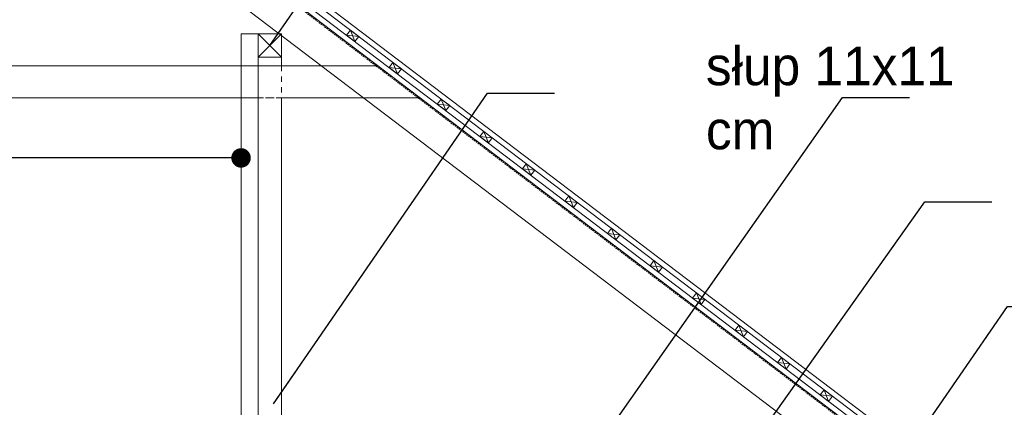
# Model space of a CAD drawing. Extents: x -547885 to -186295, y -25370 to 156194.
# Tile 115 of 256: x -479220 to -474610, y -3248 to -1434. Entities that reach past the tile are written whole.
import ezdxf

# ---------------------------------------------------------------- set-up
doc = ezdxf.new("R2010")
doc.units = 0
doc.header["$MEASUREMENT"] = 0
doc.linetypes.add('HIDDEN', pattern=[11.25, 7.5, -3.75])
doc.linetypes.add('Hidden Line', pattern=[50, 25, -25])
for name, color, linetype, lineweight in [('0_Nr_Pióra__21', 7, 'Continuous', 9), ('0_Nr_Pióra__5', 7, 'Continuous', 13), ('ARCH dach_Nr_Pióra__5', 7, 'Continuous', 13), ('Arch dachowki_Nr_Pióra__21', 7, 'Continuous', 9), ('Arch dachy_Nr_Pióra__5', 7, 'Continuous', 13), ('Arch konstrukcja dachu_Nr_Pióra__46', 5, 'Continuous', 13), ('INWENT KONST. DREWNIANA_Nr_Pióra__21', 7, 'Continuous', 9), ('INWENT OPISY_Nr_Pióra__21', 7, 'Continuous', 9)]:
    doc.layers.add(name, color=color, linetype=linetype, lineweight=lineweight)
doc.styles.add('GENERATED_STYLE_2', font='txt')
doc.styles.add('GENERATED_STYLE_5', font='txt')
doc.dimstyles.new('GENERATED_STYLE__11', dxfattribs={"dimtxt": 160.000002, "dimasz": 110.144928, "dimexe": 0.18, "dimexo": 40, "dimgap": 0.09, "dimtad": 1, "dimtih": 1, "dimtoh": 1, "dimdec": 0, "dimzin": 0, "dimdsep": 46, "dimtxsty": 'GENERATED_STYLE_2', "dimblk": 'ARROWHEAD_5', "dimblk1": 'ARROWHEAD_5', "dimblk2": 'ARROWHEAD_5', "dimcen": 0.09, "dimclrd": 7, "dimclre": 7, "dimclrt": 7, "dimazin": 0, "dimtfac": 1, "dimtdec": 4, "dimtmove": 0, "dimatfit": 3, "dimfxl": 0, "dimtolj": 1, "dimtzin": 0, "dimarcsym": 0})
doc.dimstyles.new('GENERATED_STYLE__14', dxfattribs={"dimtxt": 0.18, "dimasz": 182.4, "dimexe": 0.18, "dimexo": 0.0625, "dimgap": 0.09, "dimtad": 0, "dimtih": 1, "dimtoh": 1, "dimdec": 4, "dimzin": 0, "dimdsep": 46, "dimcen": 0.09, "dimadec": 0, "dimazin": 0, "dimtfac": 1, "dimtdec": 4, "dimtmove": 0, "dimatfit": 3, "dimldrblk": 'ARROWHEAD_5', "dimfxl": 0, "dimtolj": 1, "dimtzin": 0, "dimarcsym": 0})
doc.dimstyles.new('GENERATED_STYLE__15', dxfattribs={"dimtxt": 0.18, "dimasz": 182.4, "dimexe": 0.18, "dimexo": 0.0625, "dimgap": 0.09, "dimtad": 0, "dimtih": 1, "dimtoh": 1, "dimdec": 4, "dimzin": 0, "dimdsep": 46, "dimcen": 0.09, "dimadec": 0, "dimazin": 0, "dimtfac": 1, "dimtdec": 4, "dimtmove": 0, "dimatfit": 3, "dimldrblk": 'ARROWHEAD_11', "dimfxl": 0, "dimtolj": 1, "dimtzin": 0, "dimarcsym": 0})

# ---------------------------------------------------------------- blocks, each defined once
blk = doc.blocks.new('*D900')
at = {"layer": '0_Nr_Pióra__5', "linetype": 'Continuous'}
for points in [[(-487114, -4647.1), (-487024.5, -4720.8), (-487073.3, -4755.7)], [(-486719.4, -5819.6), (-486752.6, -5708.6), (-486692.6, -5706.8)]]:
    blk.add_hatch(color=256, dxfattribs=at).paths.add_polyline_path(points, flags=0)
for p, q in [((-487114, -4647.1), (-487024.5, -4720.8)), ((-487114, -4647.1), (-487073.3, -4755.7)), ((-487024.5, -4720.8), (-487073.3, -4755.7)), ((-486752.6, -5708.6), (-486692.6, -5706.8)), ((-486719.4, -5819.6), (-486752.6, -5708.6)), ((-486719.4, -5819.6), (-486692.6, -5706.8))]:
    blk.add_line(p, q, dxfattribs=at)
blk.add_arc((-488658.6, -5819.6), 1939.2, 3.3084, 33.8916, dxfattribs=at)
at = {"layer": '0_Nr_Pióra__21', "insert": (-486669, -5230), "char_height": 160, "attachment_point": 7, "style": 'GENERATED_STYLE_2'}
blk.add_mtext('{37,20°}', dxfattribs=at)
blk = doc.blocks.new('ARROWHEAD_5')
at = {"color": 0, "linetype": 'Continuous', "lineweight": 0}
blk.add_line((0, 0), (-1, 0), dxfattribs=at)
blk.add_solid([(-1, 0.2679), (0, 0), (-1, -0.2679), (-1, 0.2679)], dxfattribs=at)
blk = doc.blocks.new('ARROWHEAD_11')
at = {"color": 0, "linetype": 'Continuous', "lineweight": 0}
blk.add_line((0, 0), (-1, 0), dxfattribs=at)
at = {"color": 0, "linetype": 'Continuous', "lineweight": 0, "const_width": 0.25, "flags": 128}
blk.add_lwpolyline([(-0.125, 0, 1), (0.125, 0, 1)], format="xyb", close=True, dxfattribs=at)

msp = doc.modelspace()

# ---------------------------------------------------------------- linework, layer by layer
at = {"layer": 'ARCH dach_Nr_Pióra__5', "linetype": 'Continuous'}
for p, q in [((-471544.5, -6170.8), (-480485.8, 616)), ((-477671.7, -1482.5), (-477689.8, -1506.4)), ((-477689.8, -1506.4), (-477631.9, -1512.7)), ((-477689.8, -1506.4), (-477650, -1536.6)), ((-477671.7, -1482.5), (-477631.9, -1512.7)), ((-477671.7, -1482.5), (-477650, -1536.6)), ((-477631.9, -1512.7), (-477650, -1536.6)), ((-477472.5, -1633.7), (-477490.7, -1657.6)), ((-477490.7, -1657.6), (-477450.9, -1687.8)), ((-477490.7, -1657.6), (-477432.7, -1663.9)), ((-477472.5, -1633.7), (-477450.9, -1687.8)), ((-477472.5, -1633.7), (-477432.7, -1663.9)), ((-477432.7, -1663.9), (-477450.9, -1687.8)), ((-477246.4, -1805.4), (-477264.5, -1829.2)), ((-477264.5, -1829.2), (-477206.5, -1835.6)), ((-477264.5, -1829.2), (-477224.7, -1859.5)), ((-477246.4, -1805.4), (-477224.7, -1859.5)), ((-477246.4, -1805.4), (-477206.5, -1835.6)), ((-477206.5, -1835.6), (-477224.7, -1859.5)), ((-477047.2, -1956.5), (-477065.4, -1980.4)), ((-477065.4, -1980.4), (-477025.5, -2010.6)), ((-477065.4, -1980.4), (-477007.4, -1986.7)), ((-477047.2, -1956.5), (-477025.5, -2010.6)), ((-477047.2, -1956.5), (-477007.4, -1986.7)), ((-477007.4, -1986.7), (-477025.5, -2010.6)), ((-476848.1, -2107.7), (-476866.2, -2131.5)), ((-476848.1, -2107.7), (-476826.4, -2161.8)), ((-476848.1, -2107.7), (-476808.3, -2137.9)), ((-476866.2, -2131.5), (-476808.3, -2137.9)), ((-476866.2, -2131.5), (-476826.4, -2161.8)), ((-476808.3, -2137.9), (-476826.4, -2161.8)), ((-476649, -2258.8), (-476667.1, -2282.7)), ((-476667.1, -2282.7), (-476609.1, -2289)), ((-476667.1, -2282.7), (-476627.3, -2312.9)), ((-476649, -2258.8), (-476627.3, -2312.9)), ((-476649, -2258.8), (-476609.1, -2289)), ((-476609.1, -2289), (-476627.3, -2312.9)), ((-476449.8, -2410), (-476468, -2433.9)), ((-476468, -2433.9), (-476410, -2440.2)), ((-476468, -2433.9), (-476428.1, -2464.1)), ((-476449.8, -2410), (-476410, -2440.2)), ((-476449.8, -2410), (-476428.1, -2464.1)), ((-476410, -2440.2), (-476428.1, -2464.1)), ((-476250.7, -2561.1), (-476268.8, -2585)), ((-476250.7, -2561.1), (-476210.9, -2591.3)), ((-476250.7, -2561.1), (-476229, -2615.2)), ((-476268.8, -2585), (-476210.9, -2591.3)), ((-476268.8, -2585), (-476229, -2615.2)), ((-476210.9, -2591.3), (-476229, -2615.2)), ((-476051.6, -2712.3), (-476069.7, -2736.2)), ((-476051.6, -2712.3), (-476011.7, -2742.5)), ((-476051.6, -2712.3), (-476029.9, -2766.4)), ((-476069.7, -2736.2), (-476029.9, -2766.4)), ((-476069.7, -2736.2), (-476011.7, -2742.5)), ((-476011.7, -2742.5), (-476029.9, -2766.4)), ((-475852.4, -2863.4), (-475870.6, -2887.3)), ((-475852.4, -2863.4), (-475870.6, -2887.3)), ((-475870.6, -2887.3), (-475830.7, -2917.5)), ((-475870.6, -2887.3), (-475812.6, -2893.6)), ((-475870.6, -2887.3), (-475830.7, -2917.5)), ((-475870.6, -2887.3), (-475812.6, -2893.6)), ((-475852.4, -2863.4), (-475812.6, -2893.6)), ((-475852.4, -2863.4), (-475830.7, -2917.5)), ((-475852.4, -2863.4), (-475830.7, -2917.5)), ((-475852.4, -2863.4), (-475812.6, -2893.6)), ((-475812.6, -2893.6), (-475830.7, -2917.5)), ((-475812.6, -2893.6), (-475830.7, -2917.5)), ((-475653.3, -3014.6), (-475671.4, -3038.5)), ((-475653.3, -3014.6), (-475671.4, -3038.5)), ((-475671.4, -3038.5), (-475613.5, -3044.8)), ((-475671.4, -3038.5), (-475631.6, -3068.7)), ((-475671.4, -3038.5), (-475631.6, -3068.7)), ((-475671.4, -3038.5), (-475613.5, -3044.8)), ((-475653.3, -3014.6), (-475613.5, -3044.8)), ((-475653.3, -3014.6), (-475631.6, -3068.7)), ((-475653.3, -3014.6), (-475613.5, -3044.8)), ((-475653.3, -3014.6), (-475631.6, -3068.7)), ((-475613.5, -3044.8), (-475631.6, -3068.7)), ((-475613.5, -3044.8), (-475631.6, -3068.7)), ((-475454.2, -3165.7), (-475472.3, -3189.6)), ((-475454.2, -3165.7), (-475472.3, -3189.6)), ((-475454.2, -3165.7), (-475432.5, -3219.8)), ((-475454.2, -3165.7), (-475414.3, -3195.9)), ((-475454.2, -3165.7), (-475414.3, -3195.9)), ((-475454.2, -3165.7), (-475432.5, -3219.8)), ((-475472.3, -3189.6), (-475432.5, -3219.8)), ((-475472.3, -3189.6), (-475414.3, -3195.9)), ((-475472.3, -3189.6), (-475414.3, -3195.9)), ((-475472.3, -3189.6), (-475432.5, -3219.8)), ((-475414.3, -3195.9), (-475432.5, -3219.8)), ((-475414.3, -3195.9), (-475432.5, -3219.8))]:
    msp.add_line(p, q, dxfattribs=at)
at = {"layer": 'Arch dachowki_Nr_Pióra__21', "linetype": 'Continuous'}
for p, q in [((-471509.3, -6159.9), (-480477.9, 647.6)), ((-471494.2, -6140), (-480462.7, 667.6))]:
    msp.add_line(p, q, dxfattribs=at)
at = {"layer": 'Arch dachy_Nr_Pióra__5', "linetype": 'HIDDEN', "flags": 128}
msp.add_lwpolyline([(-478177.3, -1174.8), (-471563.1, -6195.3)], dxfattribs=at)
at = {"layer": 'Arch konstrukcja dachu_Nr_Pióra__46', "linetype": 'Continuous'}
for p, q in [((-478183.3, -1499.6), (-478103.3, -1499.6)), ((-478183.3, -5799.6), (-478183.3, -1499.6)), ((-478103.3, -1499.6), (-478103.3, -5799.6))]:
    msp.add_line(p, q, dxfattribs=at)
at = {"layer": 'INWENT KONST. DREWNIANA_Nr_Pióra__21', "linetype": 'Continuous'}
for p, q in [((-471575.5, -6178.5), (-480485.8, 584.8)), ((-471737.8, -6256.2), (-480485.8, 383.9)), ((-478103.3, -1499.6), (-478103.3, -1609.6)), ((-477993.3, -1609.6), (-478103.3, -1499.6)), ((-477993.3, -1499.6), (-478103.3, -1609.6)), ((-477993.3, -1499.6), (-478103.3, -1499.6)), ((-477993.3, -1609.6), (-477993.3, -1499.6)), ((-478103.3, -1609.6), (-478103.3, -1649.6)), ((-478103.3, -1609.6), (-477993.3, -1609.6)), ((-477993.3, -1609.6), (-477993.3, -1649.6)), ((-483359.2, -1649.6), (-478103.3, -1649.6)), ((-477612.5, -1649.6), (-482868.3, -1649.6)), ((-477993.3, -1649.6), (-477542.2, -1649.6)), ((-478103.3, -1799.6), (-482868.3, -1799.6)), ((-482868.3, -1799.6), (-478103.3, -1799.6)), ((-478103.3, -1799.6), (-478103.3, -3789.6)), ((-477414.8, -1799.6), (-477993.3, -1799.6)), ((-477993.3, -1799.6), (-477993.3, -3789.6)), ((-477993.3, -1799.6), (-477344.5, -1799.6))]:
    msp.add_line(p, q, dxfattribs=at)
at = {"layer": 'INWENT KONST. DREWNIANA_Nr_Pióra__21', "linetype": 'Hidden Line'}
for p, q in [((-478103.3, -1649.6), (-477993.3, -1649.6)), ((-478103.3, -1649.6), (-478103.3, -1799.6)), ((-477993.3, -1649.6), (-477993.3, -1799.6)), ((-477993.3, -1799.6), (-478103.3, -1799.6)), ((-478103.3, -1799.6), (-477993.3, -1799.6))]:
    msp.add_line(p, q, dxfattribs=at)

# ---------------------------------------------------------------- texts
at = {"layer": 'INWENT OPISY_Nr_Pióra__21', "linetype": 'Continuous', "insert": (-476007, -1801.7), "char_height": 180, "width": 1340.05, "attachment_point": 4, "style": 'GENERATED_STYLE_5'}
msp.add_mtext('{słup 11x11 cm}', dxfattribs=at)

# ---------------------------------------------------------------- dimensions: what is measured, and where the dimension line sits
at = {"linetype": 'Continuous'}
dim = msp.add_angular_dim_3p(base=(-486820.7, -5201.1), center=(-488658.6, -5819.6), p1=(-480485.8, 383.9), p2=(-472293.3, -5819.6), dimstyle='GENERATED_STYLE__11', dxfattribs=at)
dim.commit()
dim.dimension.update_dxf_attribs({"geometry": '*D900', "text_midpoint": (-486351.6, -5150), "dimtype": 165})

# ---------------------------------------------------------------- leaders
at = {"layer": 'INWENT OPISY_Nr_Pióra__21', "linetype": 'Continuous', "annotation_type": 0, "has_hookline": 1, "hookline_direction": 1}
for points, dimstyle, text_width in [([(-479659.6, -1733.9), (-478147.2, 342.1), (-477833.2, 342.1)], 'GENERATED_STYLE__14', 1191.4), ([(-478048.3, -1554.6), (-477415.9, -635.6), (-477102, -635.6)], 'GENERATED_STYLE__14', 1337.1), ([(-478030.9, -3230.7), (-477030.2, -1777.9), (-476716.2, -1777.9)], 'GENERATED_STYLE__14', 702.9), ([(-477059.5, -4203.8), (-475367.5, -1797.9), (-475053.5, -1797.9)], 'GENERATED_STYLE__14', 1191.4), ([(-478183.3, -2080.7), (-484311.4, -2080.7)], 'GENERATED_STYLE__15', 4182.9), ([(-476109.8, -3875.2), (-474981.7, -2286.7), (-474667.8, -2286.7)], 'GENERATED_STYLE__14', 1191.4), ([(-475228.3, -3694.6), (-474595.9, -2775.6), (-474282, -2775.6)], 'GENERATED_STYLE__14', 1337.1)]:
    msp.add_leader(points, dimstyle=dimstyle, dxfattribs=dict(at, text_width=text_width))

doc.saveas('drawing.dxf')
